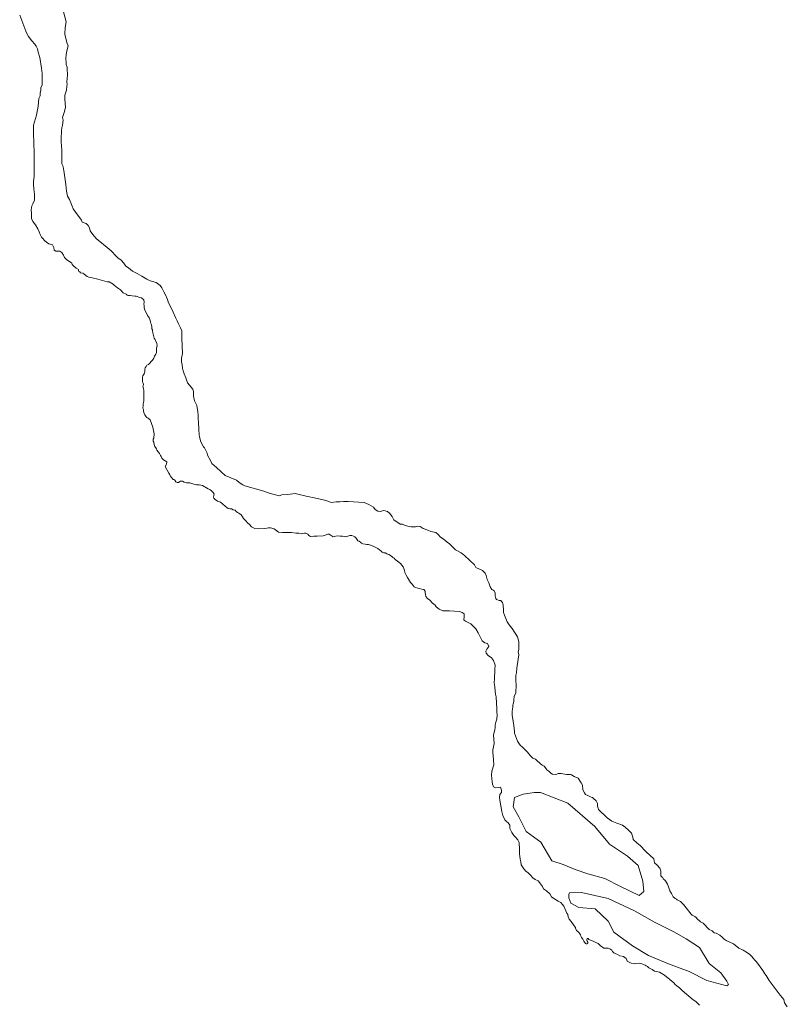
# Model space of a CAD drawing. Header units: metres. Extents: x 222609 to 404409, y 8547781 to 8795234.
# Tile 37 of 39: x 395016 to 395552, y 8600905 to 8601593. Entities that reach past the tile are written whole.
import ezdxf

# ---------------------------------------------------------------- set-up
doc = ezdxf.new("R2010")
doc.units = ezdxf.units.M
doc.layers.add('01. RIO', color=7, linetype='Continuous', lineweight=5, true_color=0x2776bb)

# ---------------------------------------------------------------- blocks, each defined once
blk = doc.blocks.new('REIORORI')
at = {"layer": '01. RIO', "color": 152, "lineweight": 15, "true_color": 0x2776bb, "flags": 128}
blk.add_lwpolyline([(395045.15, 8601602.62), (395048.02, 8601591.26), (395047.42, 8601587.43), (395047.06, 8601582.76), (395047.78, 8601579.65), (395048.87, 8601576.22), (395049.52, 8601574.42), (395048.9, 8601571.84), (395047.99, 8601568.52), (395047.83, 8601565.71), (395048.04, 8601562.4), (395048.16, 8601561.45), (395048.74, 8601559.54), (395048.9, 8601557.13), (395049.1, 8601555.56), (395049.07, 8601553.86), (395048.74, 8601552.02), (395048.54, 8601549.02), (395048.72, 8601547.82), (395048.52, 8601546.32), (395048.22, 8601543.52), (395047.12, 8601540.12), (395047.22, 8601537.42), (395047.72, 8601531.43), (395046.72, 8601527.93), (395045.53, 8601524.51), (395046.01, 8601522.47), (395045.65, 8601519), (395045.17, 8601517.21), (395044.93, 8601515.29), (395044.81, 8601514.1), (395044.69, 8601510.39), (395044.69, 8601507.04), (395044.93, 8601505.01), (395045.17, 8601500.82), (395045.17, 8601499.14), (395045.05, 8601496.87), (395045.17, 8601491.97), (395045.89, 8601490.17), (395046.13, 8601488.26), (395046.48, 8601487.3), (395047.8, 8601477.61), (395048.4, 8601472.95), (395049, 8601469.36), (395050.37, 8601467.1), (395052.34, 8601462.42), (395052.94, 8601460.5), (395054.26, 8601459.07), (395058.8, 8601452.73), (395059.4, 8601451.29), (395062.03, 8601450.34), (395063.47, 8601448.9), (395064.31, 8601447.23), (395064.78, 8601445.31), (395066.7, 8601442.56), (395069.09, 8601439.81), (395070.41, 8601438.73), (395076.87, 8601433.59), (395079.5, 8601431.2), (395082.97, 8601427.61), (395084.16, 8601426.41), (395086.43, 8601424.62), (395088.35, 8601422.58), (395089.9, 8601420.55), (395091.58, 8601419.35), (395094.45, 8601416.96), (395097.68, 8601415.28), (395101.03, 8601413.49), (395104.5, 8601411.34), (395106.77, 8601410.26), (395111, 8601409), (395113.71, 8601406.91), (395114.9, 8601405.36), (395116.46, 8601402.6), (395117.29, 8601401.05), (395118.85, 8601397.1), (395119.45, 8601395.55), (395122.92, 8601388.25), (395124.47, 8601384.54), (395125.67, 8601382.27), (395126.38, 8601380.59), (395128.06, 8601377.48), (395128.9, 8601375.21), (395128.95, 8601370.15), (395129.38, 8601359.41), (395128.78, 8601356.3), (395128.66, 8601353.55), (395129.14, 8601351.64), (395129.5, 8601349.24), (395129.86, 8601347.33), (395130.46, 8601345.3), (395131.65, 8601342.42), (395132.86, 8601338.94), (395136.56, 8601334.65), (395137.04, 8601332.85), (395137.04, 8601329.74), (395137.9, 8601326.41), (395139.31, 8601323.04), (395140.15, 8601318.74), (395140.38, 8601316.47), (395140.26, 8601314.07), (395140.5, 8601311.2), (395140.74, 8601306.42), (395141.1, 8601302.71), (395141.34, 8601301.15), (395142.18, 8601297.8), (395143.97, 8601294.33), (395144.81, 8601293.5), (395146.6, 8601289.91), (395146.84, 8601288.35), (395148.88, 8601284.76), (395149.95, 8601282.61), (395153.06, 8601279.74), (395159.22, 8601274.14), (395167.06, 8601270.89), (395169.09, 8601269.21), (395171.48, 8601267.66), (395172.92, 8601267.06), (395186.2, 8601263.35), (395190.62, 8601261.68), (395193.49, 8601260.96), (395196.96, 8601260), (395198.87, 8601260.6), (395203.06, 8601260.84), (395208.2, 8601261.56), (395210.12, 8601261.2), (395215.74, 8601259.64), (395222.56, 8601258.45), (395227.7, 8601257.13), (395230.33, 8601256.53), (395233.44, 8601255.22), (395236.79, 8601255.69), (395239.3, 8601255.69), (395241.93, 8601256.05), (395245.16, 8601256.05), (395256.29, 8601255.34), (395259.64, 8601253.9), (395262.87, 8601251.99), (395264.06, 8601250.43), (395265.98, 8601249.35), (395267.53, 8601249.11), (395270.04, 8601249.71), (395272.79, 8601249), (395274.11, 8601247.92), (395275.87, 8601245.62), (395277.12, 8601243.18), (395281.53, 8601240.26), (395283.2, 8601240.14), (395284.99, 8601239.31), (395286.91, 8601238.83), (395289.3, 8601238.35), (395292.29, 8601238.23), (395293.73, 8601238.83), (395295.52, 8601238.59), (395297.55, 8601237.27), (395300.9, 8601236.08), (395303.06, 8601235.12), (395306.41, 8601234.28), (395308.2, 8601232.96), (395309.75, 8601231.05), (395311.67, 8601229.97), (395314.3, 8601227.7), (395316.09, 8601226.51), (395320.16, 8601222.2), (395324.11, 8601220.16), (395326.5, 8601218.25), (395333.44, 8601211.67), (395334.51, 8601209.88), (395339.18, 8601207.72), (395340.85, 8601205.93), (395341.57, 8601204.37), (395342.41, 8601201.62), (395343.48, 8601199.23), (395344.44, 8601196.36), (395345.57, 8601194.56), (395346.5, 8601194.09), (395347.17, 8601193.7), (395347.87, 8601192.06), (395347.99, 8601191.43), (395347.91, 8601190.06), (395348.3, 8601188.19), (395348.81, 8601187.45), (395350.61, 8601186.94), (395351.97, 8601186.82), (395352.44, 8601186.24), (395353.03, 8601185.38), (395353.38, 8601184.52), (395353.5, 8601183.7), (395353.66, 8601179.86), (395353.8, 8601178.36), (395354.35, 8601176.58), (395355.78, 8601173.09), (395356.33, 8601171.93), (395357.15, 8601170.56), (395358.45, 8601168.85), (395359.88, 8601167.28), (395363.57, 8601161.47), (395364.05, 8601159.69), (395364.56, 8601158.06), (395364.36, 8601156.45), (395364.4, 8601154.89), (395364.43, 8601152.52), (395364.03, 8601151.02), (395364.38, 8601148.93), (395364.02, 8601145.85), (395363.05, 8601139.59), (395362.74, 8601136.25), (395362.48, 8601134.46), (395362.48, 8601130.97), (395362.58, 8601127.63), (395362.64, 8601125.94), (395362.48, 8601124.04), (395362.33, 8601122.34), (395361.18, 8601119.7), (395361.04, 8601117.31), (395360.99, 8601116.18), (395360.58, 8601114.69), (395360.38, 8601113.67), (395360.22, 8601112.38), (395359.86, 8601109.56), (395359.85, 8601106.51), (395361.08, 8601099.77), (395361.14, 8601097.18), (395361.34, 8601095.43), (395361.4, 8601094.04), (395363.61, 8601088.4), (395365.32, 8601085.71), (395367.06, 8601084.36), (395370.82, 8601080.53), (395371.3, 8601079.85), (395372.94, 8601078), (395374.17, 8601076.57), (395376.01, 8601075.82), (395376.9, 8601075.13), (395379.62, 8601072.75), (395380.81, 8601071.77), (395382.1, 8601071.11), (395383.05, 8601069.94), (395383.97, 8601068.36), (395385.37, 8601067.53), (395386.81, 8601066.25), (395387.97, 8601065.44), (395389.82, 8601065.29), (395390.98, 8601065.36), (395391.87, 8601065.91), (395393.99, 8601065.97), (395397.88, 8601065.29), (395400.55, 8601065.22), (395401.37, 8601065.08), (395403.21, 8601063.85), (395405.95, 8601062.56), (395408.07, 8601059.41), (395409.02, 8601057.84), (395409.3, 8601054.56), (395410.25, 8601052.51), (395411.14, 8601051.28), (395412.58, 8601050.46), (395414.97, 8601049.43), (395416.06, 8601049.09), (395416.75, 8601048.41), (395418.46, 8601046.76), (395419.26, 8601045.48), (395419.37, 8601045.03), (395419.48, 8601044.27), (395419.55, 8601043.18), (395419.84, 8601041.62), (395420.2, 8601040.77), (395426.3, 8601034.9), (395429.41, 8601032.51), (395432.88, 8601031.19), (395436.82, 8601029.87), (395438.74, 8601028.32), (395441.13, 8601026.41), (395443.16, 8601024.13), (395444.12, 8601021.5), (395444.48, 8601019.83), (395446.87, 8601017.43), (395449.38, 8601015.52), (395450.46, 8601014.32), (395451.78, 8601012.89), (395453.45, 8601011.21), (395458.71, 8601006.16), (395459.39, 8601003.48), (395461.16, 8601001.93), (395463.02, 8600999.73), (395463.74, 8600997.69), (395463.66, 8600996.64), (395463.76, 8600994.34), (395464.71, 8600993.46), (395465.05, 8600993.18), (395465.35, 8600992.25), (395466.46, 8600991.42), (395467.04, 8600990.87), (395468.47, 8600988.53), (395468.88, 8600987.3), (395470.04, 8600983.89), (395471.14, 8600982.04), (395472.23, 8600979.65), (395473.8, 8600978.62), (395474.55, 8600978.14), (395475.24, 8600977.53), (395476.88, 8600976.71), (395477.56, 8600976.5), (395478.45, 8600975.61), (395479.47, 8600974.45), (395480.5, 8600973.09), (395484.81, 8600967.62), (395485.63, 8600966.8), (395487.4, 8600965.91), (395488.29, 8600965.22), (395489.32, 8600964.13), (395490.75, 8600962.9), (395491.44, 8600962.22), (395493.19, 8600961.19), (395494.94, 8600959.7), (395495.91, 8600958.47), (395497.45, 8600956.98), (395499.51, 8600955.91), (395501.05, 8600954.62), (395502.33, 8600954.21), (395504.9, 8600952.88), (395506.49, 8600951.54), (395507.87, 8600950.1), (395509.41, 8600949.08), (395511.88, 8600948), (395514.52, 8600946.9), (395518.29, 8600943.93), (395521.35, 8600942.31), (395524.31, 8600940.61), (395526.02, 8600939.44), (395527.38, 8600938.04), (395528.21, 8600936.72), (395529.37, 8600935.42), (395530.67, 8600934.19), (395535.11, 8600928.11), (395536.41, 8600925.85), (395537.37, 8600924.76), (395537.91, 8600923.53), (395539.35, 8600921.34), (395547.16, 8600910.95), (395549.67, 8600907.84), (395550.03, 8600905.56), (395552.1, 8600902.88)], dxfattribs=at)
at = {"layer": '01. RIO', "color": 152, "linetype": 'Continuous', "lineweight": 15, "true_color": 0x2776bb, "flags": 128}
blk.add_lwpolyline([(395490.79, 8600903.99), (395489.9, 8600904.88), (395488.2, 8600906.52), (395486.28, 8600907.82), (395478.63, 8600914.24), (395476.85, 8600916.02), (395475, 8600917.39), (395473.84, 8600918.48), (395472.89, 8600919.64), (395470.08, 8600921.83), (395466.19, 8600924.84), (395464, 8600926.27), (395462.7, 8600926.96), (395459.22, 8600927.71), (395457.58, 8600928.8), (395455.32, 8600930.03), (395454.29, 8600930.99), (395453.54, 8600931.47), (395452.79, 8600932.02), (395451.56, 8600932.36), (395450.47, 8600932.97), (395448.55, 8600933.31), (395445.96, 8600933.11), (395445.14, 8600932.84), (395442.95, 8600933.38), (395440.28, 8600934.82), (395439.87, 8600935.5), (395439.46, 8600936.53), (395437.69, 8600937.96), (395435.02, 8600938.58), (395433.38, 8600939.47), (395431.88, 8600940.08), (395430.85, 8600940.63), (395430.03, 8600941.59), (395429.48, 8600942.34), (395428.05, 8600943.43), (395426.82, 8600943.77), (395425.59, 8600943.77), (395423.95, 8600943.84), (395421.42, 8600945.76), (395419.85, 8600947.05), (395418.27, 8600947.87), (395416.36, 8600948.76), (395415.13, 8600949.17), (395413.42, 8600949.86), (395412.92, 8600950.55), (395412.3, 8600950.63), (395411.95, 8600950.2), (395411.91, 8600949.34), (395412.3, 8600948.71), (395412.69, 8600948.05), (395412.73, 8600947.23), (395412.06, 8600946.76), (395411.52, 8600946.84), (395411.01, 8600947), (395409.99, 8600948.71), (395409.25, 8600950.04), (395408.32, 8600951.33), (395407.89, 8600952.11), (395407.46, 8600953.13), (395407.07, 8600953.83), (395406.36, 8600954.73), (395405.62, 8600955.36), (395404.88, 8600956.14), (395404.18, 8600957.78), (395404.1, 8600958.28), (395403.04, 8600959.5), (395400.93, 8600962.35), (395399.68, 8600964.18), (395399.06, 8600965.82), (395398.67, 8600967.39), (395398, 8600968.32), (395396.67, 8600971.56), (395395.84, 8600973.12), (395394.88, 8600974.43), (395393.8, 8600975.63), (395392.01, 8600976.58), (395388.9, 8600978.5), (395387.34, 8600979.7), (395386.03, 8600981.85), (395383.76, 8600984), (395381.72, 8600985.32), (395381.01, 8600986.87), (395378.97, 8600989.74), (395377.9, 8600990.82), (395375.86, 8600991.9), (395374.31, 8600992.97), (395372.63, 8600994.89), (395370.96, 8600996.44), (395369.28, 8600997.76), (395367.85, 8600999.31), (395367.01, 8601000.75), (395366.17, 8601002.07), (395365.81, 8601004.22), (395365.46, 8601006.01), (395365.1, 8601008.05), (395364.98, 8601009.6), (395364.86, 8601012.83), (395364.74, 8601017.74), (395363.66, 8601019.65), (395362.35, 8601021.09), (395360.91, 8601022.64), (395359.48, 8601024.56), (395358.28, 8601027.55), (395358.16, 8601029.7), (395356.96, 8601031.37), (395355.77, 8601032.45), (395354.57, 8601033.41), (395353.26, 8601036.52), (395352.66, 8601039.27), (395351.22, 8601047.28), (395350.98, 8601049.2), (395351.22, 8601051.23), (395352.3, 8601052.55), (395352.42, 8601054.34), (395351.58, 8601056.26), (395350.03, 8601056.14), (395348.23, 8601055.9), (395346.8, 8601056.62), (395346.08, 8601058.41), (395345.72, 8601060.09), (395345.36, 8601064.75), (395345.48, 8601067.62), (395347.04, 8601072.05), (395346.8, 8601075.28), (395346.56, 8601078.63), (395346.2, 8601080.42), (395346.32, 8601082.46), (395346.68, 8601084.49), (395347.16, 8601086.88), (395346.8, 8601092.98), (395347.63, 8601096.45), (395347.87, 8601097.89), (395347.87, 8601100.04), (395348.47, 8601101.84), (395349.19, 8601103.87), (395349.31, 8601106.86), (395349.07, 8601108.77), (395349.07, 8601110.81), (395348.71, 8601119.42), (395348.23, 8601121.33), (395347.99, 8601123.49), (395347.63, 8601126.48), (395347.27, 8601129.23), (395347.51, 8601132.1), (395347.51, 8601133.9), (395347.63, 8601136.41), (395347.63, 8601138.92), (395347.99, 8601141.67), (395346.68, 8601144.78), (395345.36, 8601146.82), (395343.09, 8601148.49), (395341.67, 8601150.1), (395341.33, 8601151.4), (395342.01, 8601152.8), (395343.57, 8601154.71), (395342.49, 8601156.86), (395340.7, 8601157.34), (395338.78, 8601158.54), (395336.03, 8601164.16), (395334.36, 8601166.91), (395332.56, 8601168.83), (395331.01, 8601170.5), (395327.18, 8601172.42), (395326.1, 8601173.37), (395326.22, 8601175.41), (395326.34, 8601176.84), (395326.34, 8601177.56), (395324.79, 8601178.52), (395323.11, 8601179.11), (395315.94, 8601179.59), (395314.38, 8601179.71), (395311.27, 8601179.59), (395308.76, 8601180.67), (395306.61, 8601182.46), (395305.89, 8601183.66), (395304.1, 8601184.98), (395302.3, 8601187.13), (395300.63, 8601188.21), (395299.4, 8601189.74), (395299.12, 8601191.11), (395299.05, 8601192.21), (395298.99, 8601193.44), (395298.1, 8601194.46), (395296.46, 8601194.8), (395295.23, 8601195.28), (395293.93, 8601195.35), (395292.22, 8601195.83), (395291.26, 8601196.44), (395289.9, 8601198.29), (395288.8, 8601199.52), (395286.55, 8601203.01), (395285.66, 8601204.65), (395284.84, 8601206.49), (395284.5, 8601207.79), (395284.02, 8601209.16), (395283.74, 8601210.39), (395282.65, 8601211.55), (395281.76, 8601212.64), (395279.57, 8601214.29), (395278.14, 8601215.45), (395277.32, 8601216.4), (395276.36, 8601216.95), (395275.41, 8601217.91), (395273.56, 8601218.87), (395272.26, 8601219.55), (395271.1, 8601220.03), (395269.8, 8601220.23), (395269.05, 8601220.57), (395268.23, 8601221.39), (395265.97, 8601223.1), (395262.62, 8601224.81), (395259.36, 8601226), (395258.31, 8601225.95), (395257.09, 8601226.11), (395255.52, 8601226.45), (395254.56, 8601226.86), (395253.94, 8601227.41), (395252.85, 8601228.23), (395251.96, 8601228.57), (395251.35, 8601229.8), (395250.73, 8601230.49), (395250.59, 8601230.62), (395249.91, 8601231.37), (395248.89, 8601231.85), (395247.86, 8601232.2), (395246.29, 8601232.2), (395243.49, 8601231.37), (395241.23, 8601231.79), (395239.66, 8601231.79), (395237.54, 8601231.99), (395235.49, 8601231.51), (395234.6, 8601231.44), (395233.23, 8601232.2), (395232, 8601233.22), (395231.05, 8601233.15), (395229.2, 8601232.61), (395227.77, 8601232.13), (395223.53, 8601231.85), (395221.2, 8601231.79), (395218.81, 8601231.51), (395217.72, 8601232.2), (395216.97, 8601233.15), (395215.53, 8601233.9), (395214.57, 8601233.9), (395213.21, 8601233.63), (395212.32, 8601233.43), (395210.82, 8601233.84), (395208.63, 8601233.84), (395205.48, 8601234.45), (395203.98, 8601234.31), (395202.89, 8601234.31), (395201.72, 8601234.25), (395199.26, 8601234.25), (395196.6, 8601234.66), (395194.34, 8601236.16), (395193.45, 8601236.98), (395190.99, 8601237.66), (395189.42, 8601237.6), (395188.33, 8601237.46), (395186.76, 8601237.25), (395182.25, 8601236.91), (395179.92, 8601237.25), (395177.73, 8601238.28), (395176.37, 8601239.71), (395174.66, 8601241.42), (395173.97, 8601242.24), (395171.99, 8601244.09), (395171.31, 8601245.32), (395170.35, 8601246.76), (395168.85, 8601247.78), (395167.89, 8601248.33), (395166.8, 8601249.15), (395166.11, 8601249.97), (395164.75, 8601250.31), (395163.59, 8601250.86), (395162.49, 8601250.86), (395161.4, 8601251.13), (395160.37, 8601251.81), (395159.21, 8601252.84), (395156.07, 8601255.51), (395153.81, 8601256.19), (395152.17, 8601257.35), (395151.35, 8601258.45), (395151.08, 8601259.27), (395151.49, 8601261.25), (395150.87, 8601262.2), (395149.78, 8601263.37), (395148.41, 8601264.32), (395147.46, 8601264.94), (395143.49, 8601267.19), (395141.17, 8601267.67), (395139.53, 8601267.74), (395138.64, 8601268.02), (395137.27, 8601268.15), (395136.52, 8601268.43), (395135.56, 8601268.63), (395134.47, 8601268.97), (395133.58, 8601269.11), (395132.28, 8601269.11), (395130.5, 8601269.52), (395129.34, 8601270.2), (395128.11, 8601270.27), (395126.75, 8601269.45), (395126.68, 8601269.31), (395125.75, 8601269.41), (395124.86, 8601269.76), (395124.14, 8601270.84), (395123.36, 8601271.29), (395122.85, 8601271.5), (395121.62, 8601272.73), (395121, 8601273.83), (395120.53, 8601274.58), (395119.91, 8601275.94), (395117.24, 8601280.46), (395118.31, 8601282.16), (395118.55, 8601283.72), (395116.08, 8601285.15), (395115.04, 8601286.24), (395114.42, 8601287.46), (395113.98, 8601288.23), (395113.28, 8601289.51), (395111.44, 8601291.8), (395111.31, 8601292.93), (395110.06, 8601294.41), (395109.7, 8601295.78), (395109.44, 8601297.5), (395108.82, 8601298.2), (395108.87, 8601299.6), (395109.31, 8601300.32), (395109.5, 8601303.27), (395108.58, 8601308.01), (395106.72, 8601313.13), (395105.37, 8601314.28), (395104.49, 8601314.83), (395103.97, 8601315.24), (395103.11, 8601316.57), (395102.49, 8601318.23), (395102.18, 8601319.32), (395102.1, 8601320.3), (395101.79, 8601321.37), (395101.84, 8601323.03), (395101.92, 8601323.83), (395102, 8601324.48), (395102.07, 8601324.96), (395102.4, 8601326.5), (395102.38, 8601333.88), (395102.12, 8601334.73), (395101.94, 8601335.93), (395101.73, 8601336.72), (395102.14, 8601337.54), (395101.8, 8601338.7), (395101.8, 8601338.77), (395101.42, 8601339.74), (395101.42, 8601341.95), (395101.52, 8601342.83), (395101.57, 8601343.82), (395102.61, 8601345.24), (395103.08, 8601346.75), (395103.03, 8601348.54), (395103.37, 8601349.43), (395103.92, 8601350.32), (395104.4, 8601351.21), (395105.63, 8601351.89), (395108.36, 8601354.76), (395109.45, 8601356.27), (395109.86, 8601357.7), (395110.75, 8601358.91), (395111.23, 8601359.89), (395111.23, 8601362.35), (395111.3, 8601363.31), (395111.59, 8601364.73), (395111.44, 8601366.59), (395110.55, 8601368.3), (395110.2, 8601369.19), (395109.59, 8601370.28), (395108.6, 8601373.85), (395108.53, 8601375.22), (395108.39, 8601376.04), (395107.98, 8601376.79), (395108.06, 8601377.81), (395107.64, 8601379.53), (395107.3, 8601380.35), (395106.96, 8601381.78), (395106.55, 8601383.22), (395106.34, 8601384.24), (395105.73, 8601385.06), (395104.98, 8601386.02), (395104.02, 8601388.07), (395103.06, 8601389.78), (395102.72, 8601391.35), (395102.65, 8601392.92), (395102.31, 8601393.88), (395102.58, 8601395.25), (395102.31, 8601397.03), (395100.74, 8601398.39), (395099.51, 8601398.67), (395096.98, 8601399.49), (395096.02, 8601399.49), (395094.25, 8601399.69), (395092.88, 8601400.03), (395091.72, 8601400.1), (395090.83, 8601400.31), (395089.94, 8601400.85), (395087.96, 8601401.88), (395086.18, 8601404.07), (395083.99, 8601405.37), (395082.9, 8601406.39), (395081.6, 8601407.21), (395080.99, 8601407.96), (395078.05, 8601409.47), (395076.82, 8601409.6), (395070.12, 8601411.38), (395066.29, 8601412.41), (395063.9, 8601412.88), (395062.74, 8601413.36), (395061.78, 8601413.98), (395060.41, 8601415.07), (395059.73, 8601415.55), (395058.23, 8601415.82), (395057.54, 8601416.44), (395056.79, 8601417.05), (395056.62, 8601418.14), (395055.09, 8601419.07), (395053.3, 8601420.71), (395052.21, 8601421.7), (395052.07, 8601422.52), (395048.29, 8601425.27), (395046.84, 8601426.65), (395046.24, 8601428.21), (395045.05, 8601430.12), (395043.73, 8601430.96), (395040.98, 8601430.96), (395039.78, 8601431.79), (395039.54, 8601433.47), (395038.47, 8601435.38), (395036.08, 8601436.1), (395034.4, 8601437.3), (395032.97, 8601438.49), (395031.89, 8601439.81), (395030.93, 8601440.89), (395029.86, 8601442.68), (395029.14, 8601444.59), (395028.3, 8601446.51), (395026.75, 8601449.38), (395024.71, 8601451.65), (395023.76, 8601453.93), (395023.88, 8601457.39), (395023.64, 8601459.91), (395023.99, 8601462.66), (395024.72, 8601464.08), (395025.95, 8601466.67), (395025.9, 8601470.94), (395025.43, 8601474.5), (395025.31, 8601477.49), (395025.31, 8601479.65), (395025.76, 8601483.2), (395025.76, 8601499.45), (395025.36, 8601513.48), (395025.31, 8601519.12), (395027.46, 8601526.06), (395028.42, 8601532.28), (395029.02, 8601537.66), (395029.86, 8601539.46), (395029.98, 8601541.73), (395030.33, 8601543.41), (395030.33, 8601545.2), (395031.29, 8601547.35), (395031.29, 8601555.25), (395030.81, 8601558.96), (395029.75, 8601566.29), (395028.56, 8601570.05), (395028.06, 8601572.48), (395027.22, 8601574.27), (395026.15, 8601575.59), (395024.11, 8601578.1), (395021.84, 8601580.97), (395020.77, 8601582.76), (395019.81, 8601584.8), (395015.62, 8601595.92)], dxfattribs=at)
at = {"layer": '01. RIO', "color": 152, "lineweight": 15, "true_color": 0x2776bb, "flags": 128}
for points in [[(395379.66, 8601052.63), (395398.78, 8601045.08), (395417.68, 8601028.86), (395427.9, 8601016.63), (395440.35, 8601008.19), (395447.91, 8601001.52), (395451.02, 8600990.63), (395451.91, 8600983.52), (395448.58, 8600980.63), (395435.46, 8600986.85), (395424.57, 8600992.41), (395412.78, 8600995.74), (395403.89, 8600998.85), (395395.44, 8601002.19), (395387.44, 8601004.85), (395379.88, 8601017.97), (395369.65, 8601025.3), (395364.54, 8601035.52), (395360.54, 8601042.63), (395361.43, 8601049.08), (395367.43, 8601051.52), (395375.43, 8601052.63)], [(395399.92, 8600982.55), (395408.15, 8600982.77), (395426.83, 8600978.55), (395445.28, 8600969.88), (395459.29, 8600962.11), (395472.85, 8600955.22), (395481.3, 8600950.33), (395490.63, 8600944.33), (395497.53, 8600933.22), (395505.53, 8600926.55), (395509.75, 8600920.77), (395511.09, 8600918.33), (395509.75, 8600917.44), (395495.75, 8600921.22), (395483.52, 8600927.44), (395469.07, 8600932.77), (395455.06, 8600938.77), (395443.95, 8600945.44), (395430.83, 8600955), (395426.83, 8600962.77), (395417.71, 8600971.22), (395406.37, 8600972.33), (395400.81, 8600975.22), (395399.48, 8600979), (395399.45, 8600981.36)]]:
    blk.add_lwpolyline(points, close=True, dxfattribs=at)

msp = doc.modelspace()

# ---------------------------------------------------------------- block references
msp.add_blockref('REIORORI', (0, 0))

doc.saveas('drawing.dxf')
